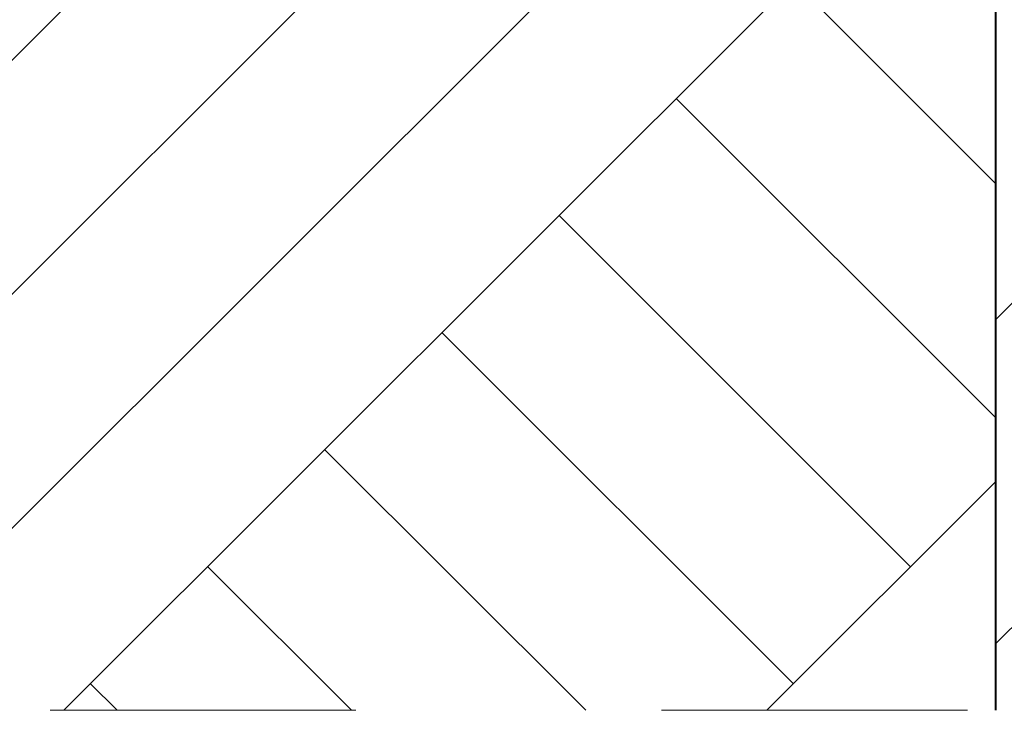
# Model space of a CAD drawing. Header units: millimetres. Extents: x 67877 to 166263, y -957 to 33454.
# Tile 18 of 98: x 76482 to 77641, y 716 to 1530. Entities that reach past the tile are written whole.
import ezdxf

# ---------------------------------------------------------------- set-up
doc = ezdxf.new("R2010")
doc.units = ezdxf.units.MM
doc.linetypes.add('Przerywana', pattern=[360, 180, -180])
doc.linetypes.add('Wipeout_Contour', pattern=[1000, 0, -1000])
for name, color, linetype, lineweight in [('0_Nr_pióra__1', 7, 'Continuous', 13), ('0_Nr_pióra__102', 9, 'Continuous', 5), ('inw_schody zewnętrzne_Nr_pióra__1', 7, 'Continuous', 13), ('inw_schody zewnętrzne_Nr_pióra__27', 7, 'Continuous', 40)]:
    doc.layers.add(name, color=color, linetype=linetype, lineweight=lineweight)
doc.layers.add('inw_schody zewnętrzne', color=7, linetype='Continuous')

msp = doc.modelspace()

# ---------------------------------------------------------------- wipeouts: each hides what was drawn before it
at = {"linetype": 'Wipeout_Contour', "ltscale": 4600467.547048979}
msp.add_wipeout([(79924.544, 716.011), (79924.544, 7226.011), (77866.79, 7226.011), (77866.79, 6836.011), (77630.186, 6839.023), (77630.186, 716.011)], dxfattribs=at).dxf.layer = 'inw_schody zewnętrzne'

# ---------------------------------------------------------------- next in the draw order: hatches: boundary and pattern name
at = {"layer": 'inw_schody zewnętrzne_Nr_pióra__1', "linetype": 'Continuous'}
h = msp.add_hatch(dxfattribs=at)
h.set_pattern_fill('Bloczki_ceramiczne_0004', color=256, style=0, pattern_type=2)
h.set_pattern_definition([(45, (51469.33, 7089.58), (-190.9188, 190.9188), [])])
h.paths.add_polyline_path([(79924.544, 716.011), (79924.544, 7226.011), (77866.79, 7226.011), (77866.79, 6836.011), (77630.186, 6839.023), (77630.186, 716.011)])

# ---------------------------------------------------------------- next in the draw order: wipeouts: each hides what was drawn before it
at = {"linetype": 'Wipeout_Contour', "ltscale": 5329886.778289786}
msp.add_wipeout([(77630.187, 1548.949), (76306.133, 1564.644), (73058.618, 1656.585), (70604.471, 1698.441), (68405.984, 1710.897), (68405.984, 716.011), (77630.186, 716.011)], dxfattribs=at)

# ---------------------------------------------------------------- next in the draw order: hatches: boundary and pattern name
at = {"layer": '0_Nr_pióra__102', "linetype": 'Continuous'}
h = msp.add_hatch(dxfattribs=at)
h.set_pattern_fill('Grunt_0004', color=256, style=0, pattern_type=2)
h.set_pattern_definition([(45, (51469.3, 7089.6), (-413.657, 413.657), []), (45, (51331.4, 7227.5), (-827.315, 827.315), []), (45, (51193.6, 7365.4), (-827.315, 827.315), []), (135, (51055.67, 7503.24), (137.8858, 137.8858), [585, -585])])
h.paths.add_polyline_path([(77630.187, 1548.949), (76306.133, 1564.644), (73058.618, 1656.585), (70604.471, 1698.441), (68405.984, 1710.897), (68405.984, 716.011), (77630.186, 716.011)])

# ---------------------------------------------------------------- next in the draw order: linework, layer by layer
at = {"layer": '0_Nr_pióra__1', "linetype": 'Przerywana', "ltscale": 2}
msp.add_line((67877.313, 716.011), (90974.195, 716.011), dxfattribs=at)
at = {"layer": 'inw_schody zewnętrzne_Nr_pióra__27', "linetype": 'Continuous'}
msp.add_line((77630.186, 6836.011), (77630.186, 716.011), dxfattribs=at)

doc.saveas('drawing.dxf')
